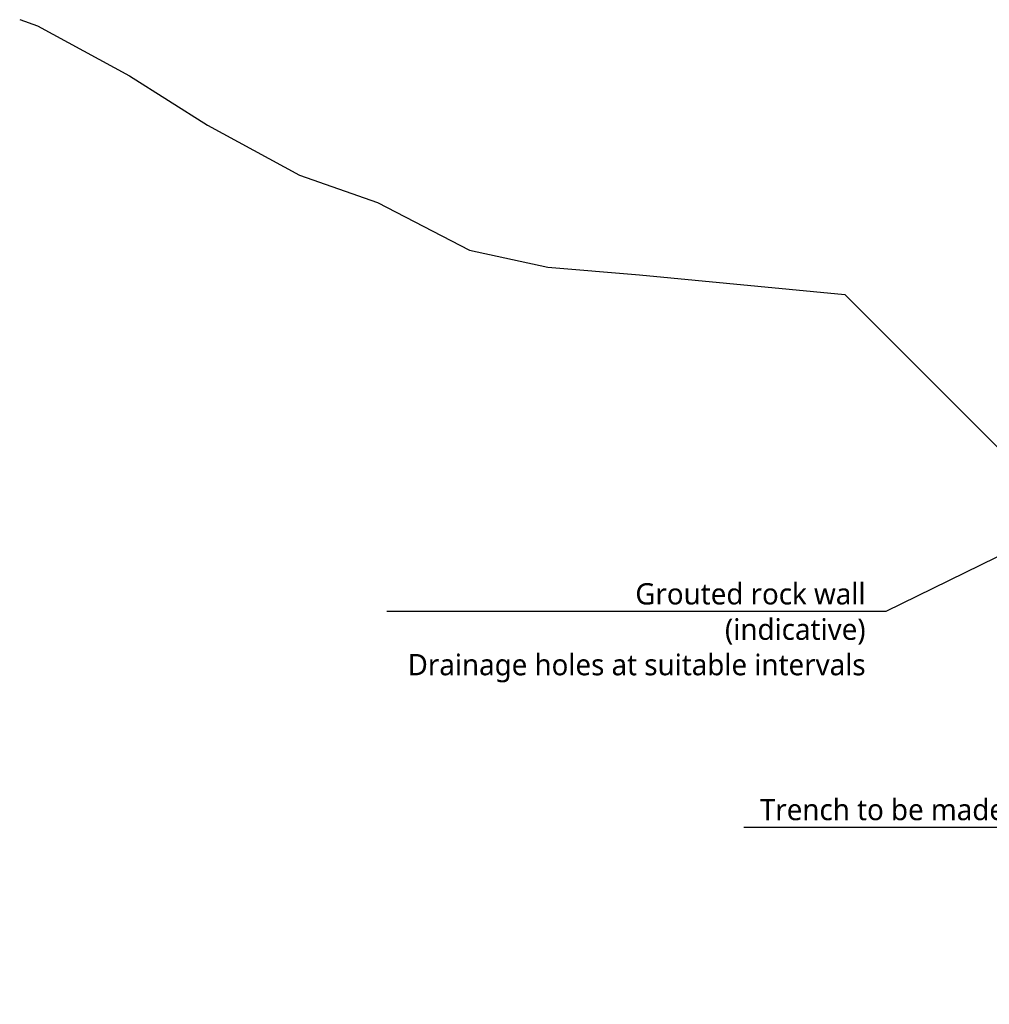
# Model space of a CAD drawing. Header units: metres. Extents: x 2831 to 4656, y -1529 to 547.
# Tile 13 of 20: x 4465 to 4477, y -1444 to -1433. Entities that reach past the tile are written whole.
import ezdxf
from ezdxf import colors
from ezdxf.entities.mleader import LeaderData, LeaderLine
from ezdxf.math import Vec2, Vec3

# ---------------------------------------------------------------- set-up
doc = ezdxf.new("R2010")
doc.units = ezdxf.units.M
doc.layers.add('06 Sections$0$H000E4-GEN-035', color=3, linetype='Continuous')
doc.layers.add('06 Sections$0$H000H3-TEXT-025', color=7, linetype='Continuous')
doc.styles.add('06 Sections$0$WB_SE', font='segoeui.ttf')

# ---------------------------------------------------------------- blocks, each defined once
blk = doc.blocks.new('06 Sections')
at = {"layer": '06 Sections$0$H000E4-GEN-035'}
for points in [[(1156.663, 27.489), (1156.873, 27.418), (1157.953, 26.828), (1158.873, 26.248), (1159.953, 25.658), (1160.873, 25.338), (1161.953, 24.778), (1162.873, 24.578), (1163.953, 24.488), (1166.367, 24.254)], [(1168.754, 21.868), (1166.367, 24.254)]]:
    blk.add_lwpolyline(points, dxfattribs=at)
at = {"layer": '06 Sections$0$H000H3-TEXT-025'}
ml = blk.add_multileader_mtext('Standard', dxfattribs=at)
ml.set_content('Grouted rock wall\\P(indicative)\\PDrainage holes at suitable intervals', color=256, style='06 Sections$0$WB_SE')
ml.set_leader_properties(color=256, linetype='ByLayer', lineweight=-1)
ml.build(insert=Vec2(0, 0))
ml.multileader.update_dxf_attribs({"text_left_attachment_type": 6, "text_right_attachment_type": 6, "dogleg_length": 0.36, "arrow_head_size": 0.4, "scale": 0.1})
ctx = ml.context
ctx.base_point, ctx.scale, ctx.char_height, ctx.arrow_head_size, ctx.landing_gap_size, ctx.plane_origin = Vec3(1160.969, 20.526), 0.1, 0.25, 0.4, 0.2, Vec3(1173.883, 19.496)
ctx.left_attachment, ctx.right_attachment, ctx.text_align_type = 6, 6, 2
notes = []
notes.append((ctx, [(0, (1, 1, 0), (1166.848, 20.526), (-1, 0), 0.036, [(0, [(1168.797, 21.481)], 0, [])])]))
ctx.mtext.insert, ctx.mtext.alignment, ctx.mtext.flow_direction = Vec3(1166.612, 20.86), 3, 5
ml = blk.add_multileader_mtext('Standard', dxfattribs=at)
ml.set_content('Trench to be made by others', color=256, style='06 Sections$0$WB_SE')
ml.set_leader_properties(color=256, linetype='ByLayer', lineweight=-1)
ml.build(insert=Vec2(0, 0))
ml.multileader.update_dxf_attribs({"text_left_attachment_type": 6, "text_right_attachment_type": 6, "dogleg_length": 0.36, "arrow_head_size": 0.4, "scale": 0.1})
ctx = ml.context
ctx.base_point, ctx.scale, ctx.char_height, ctx.arrow_head_size, ctx.landing_gap_size, ctx.plane_origin = Vec3(1165.052, 17.988), 0.1, 0.25, 0.4, 0.2, Vec3(1169.528, 14.937)
ctx.left_attachment, ctx.right_attachment, ctx.text_align_type = 6, 6, 2
notes.append((ctx, [(0, (1, 1, 0), (1170.012, 17.988), (-1, 0), 0.036, [(0, [(1170.28, 19.015)], 0, [])])]))
ctx.mtext.insert, ctx.mtext.alignment, ctx.mtext.flow_direction = Vec3(1169.776, 18.322), 3, 5
for ctx, leaders in notes:
    for number, flags, end, landing, length, lines in leaders:
        leader = LeaderData()
        leader.index, (leader.has_last_leader_line, leader.has_dogleg_vector, leader.attachment_direction) = number, flags
        leader.last_leader_point, leader.dogleg_vector, leader.dogleg_length = Vec3(end), Vec3(landing), length
        for number, points, colour, breaks in lines:
            line = LeaderLine()
            line.index, line.vertices, line.color, line.breaks = number, Vec3.list(points), colors.encode_raw_color(colour), breaks
            leader.lines.append(line)
        ctx.leaders.append(leader)

msp = doc.modelspace()

# ---------------------------------------------------------------- block references
msp.add_blockref('06 Sections', (3308.804, -1460.004))

doc.saveas('drawing.dxf')
